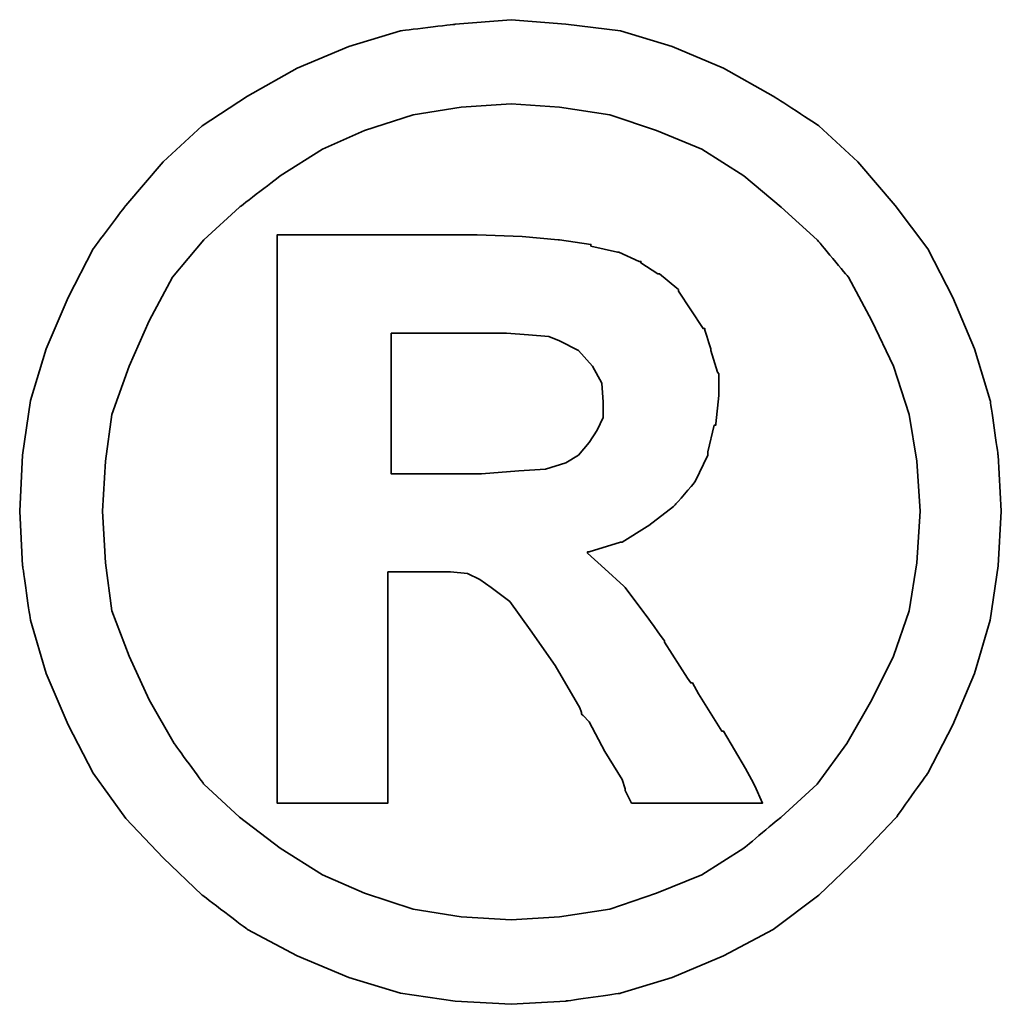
# Model space of a CAD drawing. Header units: millimetres. Extents: x 2891 to 6329, y -1599 to 860.
# Tile 201 of 256: x 3776.61 to 3778.29, y -560.05 to -558.37. Entities that reach past the tile are written whole.
import ezdxf

# ---------------------------------------------------------------- set-up
doc = ezdxf.new("R2010")
doc.units = ezdxf.units.MM
doc.layers.add('DIM', color=4, linetype='CONTINUOUS')
doc.layers.add('layer 1', color=7, linetype='CONTINUOUS')

# ---------------------------------------------------------------- blocks, each defined once
blk = doc.blocks.new('TBI MOTION logo(完整正式版)')
at = {"layer": 'layer 1', "color": 22, "lineweight": 35}
for points, knots in [([(81.20634, 4.98624), (81.20634, 4.98624), (81.18649, 5.32862), (81.18649, 5.32862), (81.18649, 5.32862), (81.18649, 5.32862), (81.13886, 5.66206), (81.13886, 5.66206), (81.13886, 5.66206), (81.13886, 5.66206), (81.04359, 5.97764), (81.04359, 5.97764), (81.04359, 5.97764), (81.04359, 5.97764), (80.91061, 6.29124), (80.91061, 6.29124), (80.91061, 6.29124), (80.91061, 6.29124), (80.75778, 6.58697), (80.75778, 6.58697), (80.75778, 6.58697), (80.75778, 6.58697), (80.5593, 6.85294), (80.5593, 6.85294), (80.5593, 6.85294), (80.5593, 6.85294), (80.33105, 7.1189), (80.33105, 7.1189), (80.33105, 7.1189), (80.33105, 7.1189), (80.09287, 7.33921), (80.09287, 7.33921), (80.09287, 7.33921), (80.09287, 7.33921), (79.815, 7.51982), (79.815, 7.51982), (79.815, 7.51982), (79.815, 7.51982), (79.51133, 7.69051), (79.51133, 7.69051), (79.51133, 7.69051), (79.51133, 7.69051), (79.19773, 7.8235), (79.19773, 7.8235), (79.19773, 7.8235), (79.19773, 7.8235), (78.88215, 7.91877), (78.88215, 7.91877), (78.88215, 7.91877), (78.88215, 7.91877), (78.54871, 7.95846), (78.54871, 7.95846), (78.54871, 7.95846), (78.54871, 7.95846), (78.21526, 7.98625), (78.21526, 7.98625), (78.21526, 7.98625), (78.21526, 7.98625), (77.87388, 7.95846), (77.87388, 7.95846), (77.87388, 7.95846), (77.87388, 7.95846), (77.54044, 7.91877), (77.54044, 7.91877), (77.54044, 7.91877), (77.54044, 7.91877), (77.22485, 7.8235), (77.22485, 7.8235), (77.22485, 7.8235), (77.22485, 7.8235), (76.91027, 7.69051), (76.91027, 7.69051), (76.91027, 7.69051), (76.91027, 7.69051), (76.6056, 7.51982), (76.6056, 7.51982), (76.6056, 7.51982), (76.6056, 7.51982), (76.32972, 7.33921), (76.32972, 7.33921), (76.32972, 7.33921), (76.32972, 7.33921), (76.09154, 7.1189), (76.09154, 7.1189), (76.09154, 7.1189), (76.09154, 7.1189), (75.86329, 6.85294), (75.86329, 6.85294), (75.86329, 6.85294), (75.86329, 6.85294), (75.66382, 6.58697), (75.66382, 6.58697), (75.66382, 6.58697), (75.66382, 6.58697), (75.51099, 6.29124), (75.51099, 6.29124), (75.51099, 6.29124), (75.51099, 6.29124), (75.37702, 5.97764), (75.37702, 5.97764), (75.37702, 5.97764), (75.37702, 5.97764), (75.28175, 5.66206), (75.28175, 5.66206), (75.28175, 5.66206), (75.28175, 5.66206), (75.23411, 5.32862), (75.23411, 5.32862), (75.23411, 5.32862), (75.23411, 5.32862), (75.21625, 4.98624), (75.21625, 4.98624), (75.21625, 4.98624), (75.21625, 4.98624), (75.23411, 4.6528), (75.23411, 4.6528), (75.23411, 4.6528), (75.23411, 4.6528), (75.28175, 4.32035), (75.28175, 4.32035), (75.28175, 4.32035), (75.28175, 4.32035), (75.37702, 3.99583), (75.37702, 3.99583), (75.37702, 3.99583), (75.37702, 3.99583), (75.51099, 3.68224), (75.51099, 3.68224), (75.51099, 3.68224), (75.51099, 3.68224), (75.66382, 3.38749), (75.66382, 3.38749), (75.66382, 3.38749), (75.66382, 3.38749), (75.86329, 3.10963), (75.86329, 3.10963), (75.86329, 3.10963), (75.86329, 3.10963), (76.09154, 2.87145), (76.09154, 2.87145), (76.09154, 2.87145), (76.09154, 2.87145), (76.32972, 2.6432), (76.32972, 2.6432), (76.32972, 2.6432), (76.32972, 2.6432), (76.6056, 2.43381), (76.6056, 2.43381), (76.6056, 2.43381), (76.6056, 2.43381), (76.91027, 2.27205), (76.91027, 2.27205), (76.91027, 2.27205), (76.91027, 2.27205), (77.22485, 2.13906), (77.22485, 2.13906), (77.22485, 2.13906), (77.22485, 2.13906), (77.54044, 2.0438), (77.54044, 2.0438), (77.54044, 2.0438), (77.54044, 2.0438), (77.87388, 1.99616), (77.87388, 1.99616), (77.87388, 1.99616), (77.87388, 1.99616), (78.21526, 1.97631), (78.21526, 1.97631), (78.21526, 1.97631), (78.21526, 1.97631), (78.54871, 1.99616), (78.54871, 1.99616), (78.54871, 1.99616), (78.54871, 1.99616), (78.88215, 2.0438), (78.88215, 2.0438), (78.88215, 2.0438), (78.88215, 2.0438), (79.19773, 2.13906), (79.19773, 2.13906), (79.19773, 2.13906), (79.19773, 2.13906), (79.51133, 2.27205), (79.51133, 2.27205), (79.51133, 2.27205), (79.51133, 2.27205), (79.815, 2.43381), (79.815, 2.43381), (79.815, 2.43381), (79.815, 2.43381), (80.09287, 2.6432), (80.09287, 2.6432), (80.09287, 2.6432), (80.09287, 2.6432), (80.33105, 2.87145), (80.33105, 2.87145), (80.33105, 2.87145), (80.33105, 2.87145), (80.5593, 3.10963), (80.5593, 3.10963), (80.5593, 3.10963), (80.5593, 3.10963), (80.75778, 3.38749), (80.75778, 3.38749), (80.75778, 3.38749), (80.75778, 3.38749), (80.91061, 3.68224), (80.91061, 3.68224), (80.91061, 3.68224), (80.91061, 3.68224), (81.04359, 3.99583), (81.04359, 3.99583), (81.04359, 3.99583), (81.04359, 3.99583), (81.13886, 4.32035), (81.13886, 4.32035), (81.13886, 4.32035), (81.13886, 4.32035), (81.18649, 4.6528), (81.18649, 4.6528), (81.18649, 4.6528), (81.18649, 4.6528), (81.20634, 4.98624), (81.20634, 4.98624)], [0, 0, 0, 0, 0.0178571, 0.0178571, 0.0178571, 0.0178572, 0.0357143, 0.0357143, 0.0357143, 0.0357143, 0.0535714, 0.0535714, 0.0535714, 0.0535714, 0.0714286, 0.0714286, 0.0714286, 0.0714286, 0.0892857, 0.0892857, 0.0892857, 0.0892857, 0.1071429, 0.1071429, 0.1071429, 0.1071429, 0.125, 0.125, 0.125, 0.125, 0.1428571, 0.1428571, 0.1428571, 0.1428572, 0.1607143, 0.1607143, 0.1607143, 0.1607143, 0.1785714, 0.1785714, 0.1785714, 0.1785714, 0.1964286, 0.1964286, 0.1964286, 0.1964286, 0.2142857, 0.2142857, 0.2142857, 0.2142857, 0.2321429, 0.2321429, 0.2321429, 0.2321429, 0.25, 0.25, 0.25, 0.25, 0.2678571, 0.2678571, 0.2678571, 0.2678572, 0.2857143, 0.2857143, 0.2857143, 0.2857143, 0.3035714, 0.3035714, 0.3035714, 0.3035714, 0.3214286, 0.3214286, 0.3214286, 0.3214286, 0.3392857, 0.3392857, 0.3392857, 0.3392857, 0.3571429, 0.3571429, 0.3571429, 0.3571429, 0.375, 0.375, 0.375, 0.375, 0.3928571, 0.3928571, 0.3928571, 0.3928572, 0.4107143, 0.4107143, 0.4107143, 0.4107143, 0.4285714, 0.4285714, 0.4285714, 0.4285714, 0.4464286, 0.4464286, 0.4464286, 0.4464286, 0.4642857, 0.4642857, 0.4642857, 0.4642857, 0.4821429, 0.4821429, 0.4821429, 0.4821429, 0.5, 0.5, 0.5, 0.5, 0.5178571, 0.5178571, 0.5178571, 0.5178572, 0.5357143, 0.5357143, 0.5357143, 0.5357143, 0.5535714, 0.5535714, 0.5535714, 0.5535714, 0.5714286, 0.5714286, 0.5714286, 0.5714286, 0.5892857, 0.5892857, 0.5892857, 0.5892857, 0.6071429, 0.6071429, 0.6071429, 0.6071429, 0.625, 0.625, 0.625, 0.625, 0.6428571, 0.6428571, 0.6428571, 0.6428572, 0.6607143, 0.6607143, 0.6607143, 0.6607143, 0.6785714, 0.6785714, 0.6785714, 0.6785714, 0.6964286, 0.6964286, 0.6964286, 0.6964286, 0.7142857, 0.7142857, 0.7142857, 0.7142857, 0.7321429, 0.7321429, 0.7321429, 0.7321429, 0.75, 0.75, 0.75, 0.75, 0.7678571, 0.7678571, 0.7678571, 0.7678572, 0.7857143, 0.7857143, 0.7857143, 0.7857143, 0.8035714, 0.8035714, 0.8035714, 0.8035714, 0.8214286, 0.8214286, 0.8214286, 0.8214286, 0.8392857, 0.8392857, 0.8392857, 0.8392857, 0.8571429, 0.8571429, 0.8571429, 0.8571429, 0.875, 0.875, 0.875, 0.875, 0.8928571, 0.8928571, 0.8928571, 0.8928572, 0.9107143, 0.9107143, 0.9107143, 0.9107143, 0.9285714, 0.9285714, 0.9285714, 0.9285714, 0.9464286, 0.9464286, 0.9464286, 0.9464286, 0.9642857, 0.9642857, 0.9642857, 0.9642857, 0.9821429, 0.9821429, 0.9821429, 0.9821429, 1, 1, 1, 1]), ([(80.71014, 4.98624), (80.71014, 4.98624), (80.69129, 5.29091), (80.69129, 5.29091), (80.69129, 5.29091), (80.69129, 5.29091), (80.64464, 5.57672), (80.64464, 5.57672), (80.64464, 5.57672), (80.64464, 5.57672), (80.54937, 5.87245), (80.54937, 5.87245), (80.54937, 5.87245), (80.54937, 5.87245), (80.41639, 6.14833), (80.41639, 6.14833), (80.41639, 6.14833), (80.41639, 6.14833), (80.27349, 6.41429), (80.27349, 6.41429), (80.27349, 6.41429), (80.27349, 6.41429), (80.08295, 6.64255), (80.08295, 6.64255), (80.08295, 6.64255), (80.08295, 6.64255), (79.86264, 6.84301), (79.86264, 6.84301), (79.86264, 6.84301), (79.86264, 6.84301), (79.63439, 7.03355), (79.63439, 7.03355), (79.63439, 7.03355), (79.63439, 7.03355), (79.37835, 7.1963), (79.37835, 7.1963), (79.37835, 7.1963), (79.37835, 7.1963), (79.10246, 7.30944), (79.10246, 7.30944), (79.10246, 7.30944), (79.10246, 7.30944), (78.81665, 7.40471), (78.81665, 7.40471), (78.81665, 7.40471), (78.81665, 7.40471), (78.511, 7.45234), (78.511, 7.45234), (78.511, 7.45234), (78.511, 7.45234), (78.21526, 7.47219), (78.21526, 7.47219), (78.21526, 7.47219), (78.21526, 7.47219), (77.9106, 7.45234), (77.9106, 7.45234), (77.9106, 7.45234), (77.9106, 7.45234), (77.61685, 7.40471), (77.61685, 7.40471), (77.61685, 7.40471), (77.61685, 7.40471), (77.32012, 7.30944), (77.32012, 7.30944), (77.32012, 7.30944), (77.32012, 7.30944), (77.06309, 7.1963), (77.06309, 7.1963), (77.06309, 7.1963), (77.06309, 7.1963), (76.80606, 7.03355), (76.80606, 7.03355), (76.80606, 7.03355), (76.80606, 7.03355), (76.55797, 6.84301), (76.55797, 6.84301), (76.55797, 6.84301), (76.55797, 6.84301), (76.34063, 6.64255), (76.34063, 6.64255), (76.34063, 6.64255), (76.34063, 6.64255), (76.1491, 6.41429), (76.1491, 6.41429), (76.1491, 6.41429), (76.1491, 6.41429), (76.0062, 6.14833), (76.0062, 6.14833), (76.0062, 6.14833), (76.0062, 6.14833), (75.88314, 5.87245), (75.88314, 5.87245), (75.88314, 5.87245), (75.88314, 5.87245), (75.77794, 5.57672), (75.77794, 5.57672), (75.77794, 5.57672), (75.77794, 5.57672), (75.73924, 5.29091), (75.73924, 5.29091), (75.73924, 5.29091), (75.73924, 5.29091), (75.72039, 4.98624), (75.72039, 4.98624), (75.72039, 4.98624), (75.72039, 4.98624), (75.73924, 4.67165), (75.73924, 4.67165), (75.73924, 4.67165), (75.73924, 4.67165), (75.77794, 4.37791), (75.77794, 4.37791), (75.77794, 4.37791), (75.77794, 4.37791), (75.88314, 4.10102), (75.88314, 4.10102), (75.88314, 4.10102), (75.88314, 4.10102), (76.0062, 3.83407), (76.0062, 3.83407), (76.0062, 3.83407), (76.0062, 3.83407), (76.15902, 3.56811), (76.15902, 3.56811), (76.15902, 3.56811), (76.15902, 3.56811), (76.34063, 3.32001), (76.34063, 3.32001), (76.34063, 3.32001), (76.34063, 3.32001), (76.55797, 3.11955), (76.55797, 3.11955), (76.55797, 3.11955), (76.55797, 3.11955), (76.80606, 2.92901), (76.80606, 2.92901), (76.80606, 2.92901), (76.80606, 2.92901), (77.06309, 2.76725), (77.06309, 2.76725), (77.06309, 2.76725), (77.06309, 2.76725), (77.32012, 2.65412), (77.32012, 2.65412), (77.32012, 2.65412), (77.32012, 2.65412), (77.61685, 2.55786), (77.61685, 2.55786), (77.61685, 2.55786), (77.61685, 2.55786), (77.9106, 2.51022), (77.9106, 2.51022), (77.9106, 2.51022), (77.9106, 2.51022), (78.21526, 2.49137), (78.21526, 2.49137), (78.21526, 2.49137), (78.21526, 2.49137), (78.511, 2.51022), (78.511, 2.51022), (78.511, 2.51022), (78.511, 2.51022), (78.81665, 2.55786), (78.81665, 2.55786), (78.81665, 2.55786), (78.81665, 2.55786), (79.10246, 2.65412), (79.10246, 2.65412), (79.10246, 2.65412), (79.10246, 2.65412), (79.37835, 2.76725), (79.37835, 2.76725), (79.37835, 2.76725), (79.37835, 2.76725), (79.63439, 2.92901), (79.63439, 2.92901), (79.63439, 2.92901), (79.63439, 2.92901), (79.86264, 3.11955), (79.86264, 3.11955), (79.86264, 3.11955), (79.86264, 3.11955), (80.08295, 3.32001), (80.08295, 3.32001), (80.08295, 3.32001), (80.08295, 3.32001), (80.26356, 3.56811), (80.26356, 3.56811), (80.26356, 3.56811), (80.26356, 3.56811), (80.41639, 3.83407), (80.41639, 3.83407), (80.41639, 3.83407), (80.41639, 3.83407), (80.54937, 4.10102), (80.54937, 4.10102), (80.54937, 4.10102), (80.54937, 4.10102), (80.64464, 4.37791), (80.64464, 4.37791), (80.64464, 4.37791), (80.64464, 4.37791), (80.69129, 4.67165), (80.69129, 4.67165), (80.69129, 4.67165), (80.69129, 4.67165), (80.71014, 4.98624), (80.71014, 4.98624)], [0, 0, 0, 0, 0.0192308, 0.0192308, 0.0192308, 0.0192308, 0.0384615, 0.0384615, 0.0384615, 0.0384615, 0.0576923, 0.0576923, 0.0576923, 0.0576923, 0.0769231, 0.0769231, 0.0769231, 0.0769231, 0.0961538, 0.0961538, 0.0961538, 0.0961539, 0.1153846, 0.1153846, 0.1153846, 0.1153846, 0.1346154, 0.1346154, 0.1346154, 0.1346154, 0.1538462, 0.1538462, 0.1538462, 0.1538462, 0.1730769, 0.1730769, 0.1730769, 0.1730769, 0.1923077, 0.1923077, 0.1923077, 0.1923077, 0.2115385, 0.2115385, 0.2115385, 0.2115385, 0.2307692, 0.2307692, 0.2307692, 0.2307692, 0.25, 0.25, 0.25, 0.25, 0.2692308, 0.2692308, 0.2692308, 0.2692308, 0.2884615, 0.2884615, 0.2884615, 0.2884615, 0.3076923, 0.3076923, 0.3076923, 0.3076923, 0.3269231, 0.3269231, 0.3269231, 0.3269231, 0.3461538, 0.3461538, 0.3461538, 0.3461539, 0.3653846, 0.3653846, 0.3653846, 0.3653846, 0.3846154, 0.3846154, 0.3846154, 0.3846154, 0.4038462, 0.4038462, 0.4038462, 0.4038462, 0.4230769, 0.4230769, 0.4230769, 0.4230769, 0.4423077, 0.4423077, 0.4423077, 0.4423077, 0.4615385, 0.4615385, 0.4615385, 0.4615385, 0.4807692, 0.4807692, 0.4807692, 0.4807692, 0.5, 0.5, 0.5, 0.5, 0.5192308, 0.5192308, 0.5192308, 0.5192308, 0.5384615, 0.5384615, 0.5384615, 0.5384615, 0.5576923, 0.5576923, 0.5576923, 0.5576923, 0.5769231, 0.5769231, 0.5769231, 0.5769231, 0.5961538, 0.5961538, 0.5961538, 0.5961539, 0.6153846, 0.6153846, 0.6153846, 0.6153846, 0.6346154, 0.6346154, 0.6346154, 0.6346154, 0.6538462, 0.6538462, 0.6538462, 0.6538462, 0.6730769, 0.6730769, 0.6730769, 0.6730769, 0.6923077, 0.6923077, 0.6923077, 0.6923077, 0.7115385, 0.7115385, 0.7115385, 0.7115385, 0.7307692, 0.7307692, 0.7307692, 0.7307692, 0.75, 0.75, 0.75, 0.75, 0.7692308, 0.7692308, 0.7692308, 0.7692308, 0.7884615, 0.7884615, 0.7884615, 0.7884615, 0.8076923, 0.8076923, 0.8076923, 0.8076923, 0.8269231, 0.8269231, 0.8269231, 0.8269231, 0.8461538, 0.8461538, 0.8461538, 0.8461539, 0.8653846, 0.8653846, 0.8653846, 0.8653846, 0.8846154, 0.8846154, 0.8846154, 0.8846154, 0.9038462, 0.9038462, 0.9038462, 0.9038462, 0.9230769, 0.9230769, 0.9230769, 0.9230769, 0.9423077, 0.9423077, 0.9423077, 0.9423077, 0.9615385, 0.9615385, 0.9615385, 0.9615385, 0.9807692, 0.9807692, 0.9807692, 0.9807692, 1, 1, 1, 1]), ([(76.78721, 3.2823), (76.78721, 3.2823), (76.78721, 3.32001), (76.78721, 3.32001), (76.78721, 3.32001), (76.78721, 3.32001), (76.78721, 3.42422), (76.78721, 3.42422), (76.78721, 3.42422), (76.78721, 3.42422), (76.78721, 3.59689), (76.78721, 3.59689), (76.78721, 3.59689), (76.78721, 3.59689), (76.78721, 3.80529), (76.78721, 3.80529), (76.78721, 3.80529), (76.78721, 3.80529), (76.78721, 4.0524), (76.78721, 4.0524), (76.78721, 4.0524), (76.78721, 4.0524), (76.78721, 4.32035), (76.78721, 4.32035), (76.78721, 4.32035), (76.78721, 4.32035), (76.78721, 4.92868), (76.78721, 4.92868), (76.78721, 4.92868), (76.78721, 4.92868), (76.78721, 5.53801), (76.78721, 5.53801), (76.78721, 5.53801), (76.78721, 5.53801), (76.78721, 5.82482), (76.78721, 5.82482), (76.78721, 5.82482), (76.78721, 5.82482), (76.78721, 6.07291), (76.78721, 6.07291), (76.78721, 6.07291), (76.78721, 6.07291), (76.78721, 6.30017), (76.78721, 6.30017), (76.78721, 6.30017), (76.78721, 6.30017), (76.78721, 6.45399), (76.78721, 6.45399), (76.78721, 6.45399), (76.78721, 6.45399), (76.78721, 6.5572), (76.78721, 6.5572), (76.78721, 6.5572), (76.78721, 6.5572), (76.78721, 6.59689), (76.78721, 6.59689), (76.78721, 6.59689), (76.78721, 6.59689), (76.78721, 6.67232), (76.78721, 6.67232), (76.78721, 6.67232), (76.78721, 6.67232), (76.8537, 6.67232), (76.8537, 6.67232), (76.8537, 6.67232), (76.8537, 6.67232), (76.87355, 6.67232), (76.87355, 6.67232), (76.87355, 6.67232), (76.87355, 6.67232), (76.91027, 6.67232), (76.91027, 6.67232), (76.91027, 6.67232), (76.91027, 6.67232), (77.04424, 6.67232), (77.04424, 6.67232), (77.04424, 6.67232), (77.04424, 6.67232), (77.22485, 6.67232), (77.22485, 6.67232), (77.22485, 6.67232), (77.22485, 6.67232), (77.43524, 6.67232), (77.43524, 6.67232), (77.43524, 6.67232), (77.43524, 6.67232), (77.65357, 6.67232), (77.65357, 6.67232), (77.65357, 6.67232), (77.65357, 6.67232), (77.82625, 6.67232), (77.82625, 6.67232), (77.82625, 6.67232), (77.82625, 6.67232), (77.94037, 6.67232), (77.94037, 6.67232), (77.94037, 6.67232), (77.94037, 6.67232), (77.97709, 6.67232), (77.97709, 6.67232), (77.97709, 6.67232), (77.97709, 6.67232), (77.99694, 6.67232), (77.99694, 6.67232), (77.99694, 6.67232), (77.99694, 6.67232), (78.00686, 6.67232), (78.00686, 6.67232), (78.00686, 6.67232), (78.00686, 6.67232), (78.28275, 6.6624), (78.28275, 6.6624), (78.28275, 6.6624), (78.28275, 6.6624), (78.50107, 6.64255), (78.50107, 6.64255), (78.50107, 6.64255), (78.50107, 6.64255), (78.511, 6.64255), (78.511, 6.64255), (78.511, 6.64255), (78.511, 6.64255), (78.70154, 6.61476), (78.70154, 6.61476), (78.70154, 6.61476), (78.70154, 6.61476), (78.70154, 6.60483), (78.70154, 6.60483), (78.70154, 6.60483), (78.70154, 6.60483), (78.86429, 6.56713), (78.86429, 6.56713), (78.86429, 6.56713), (78.86429, 6.56713), (78.87223, 6.56713), (78.87223, 6.56713), (78.87223, 6.56713), (78.87223, 6.56713), (78.99727, 6.51056), (78.99727, 6.51056), (78.99727, 6.51056), (78.99727, 6.51056), (79.00719, 6.51056), (79.00719, 6.51056), (79.00719, 6.51056), (79.00719, 6.51056), (79.00719, 6.50162), (79.00719, 6.50162), (79.00719, 6.50162), (79.00719, 6.50162), (79.1104, 6.43415), (79.1104, 6.43415), (79.1104, 6.43415), (79.1104, 6.43415), (79.12132, 6.43415), (79.12132, 6.43415), (79.12132, 6.43415), (79.12132, 6.43415), (79.22552, 6.34781), (79.22552, 6.34781), (79.22552, 6.34781), (79.22552, 6.34781), (79.23544, 6.33888), (79.23544, 6.33888), (79.23544, 6.33888), (79.23544, 6.33888), (79.23544, 6.32895), (79.23544, 6.32895), (79.23544, 6.32895), (79.23544, 6.32895), (79.31087, 6.21483), (79.31087, 6.21483), (79.31087, 6.21483), (79.31087, 6.21483), (79.38629, 6.1007), (79.38629, 6.1007), (79.38629, 6.1007), (79.38629, 6.1007), (79.3972, 6.1007), (79.3972, 6.1007), (79.3972, 6.1007), (79.3972, 6.1007), (79.3972, 6.09078), (79.3972, 6.09078), (79.3972, 6.09078), (79.3972, 6.09078), (79.43392, 5.97764), (79.43392, 5.97764), (79.43392, 5.97764), (79.43392, 5.97764), (79.43392, 5.96772), (79.43392, 5.96772), (79.43392, 5.96772), (79.43392, 5.96772), (79.47362, 5.83474), (79.47362, 5.83474), (79.47362, 5.83474), (79.47362, 5.83474), (79.48156, 5.82482), (79.48156, 5.82482), (79.48156, 5.82482), (79.48156, 5.82482), (79.48156, 5.69977), (79.48156, 5.69977), (79.48156, 5.69977), (79.48156, 5.69977), (79.48156, 5.69183), (79.48156, 5.69183), (79.48156, 5.69183), (79.48156, 5.69183), (79.4637, 5.51915), (79.4637, 5.51915), (79.4637, 5.51915), (79.4637, 5.51915), (79.4637, 5.51122), (79.4637, 5.51122), (79.4637, 5.51122), (79.4637, 5.51122), (79.45377, 5.51122), (79.45377, 5.51122), (79.45377, 5.51122), (79.45377, 5.51122), (79.41507, 5.34847), (79.41507, 5.34847), (79.41507, 5.34847), (79.41507, 5.34847), (79.41507, 5.33854), (79.41507, 5.33854), (79.41507, 5.33854), (79.41507, 5.33854), (79.41507, 5.32862), (79.41507, 5.32862), (79.41507, 5.32862), (79.41507, 5.32862), (79.33865, 5.16785), (79.33865, 5.16785), (79.33865, 5.16785), (79.33865, 5.16785), (79.33071, 5.15693), (79.33071, 5.15693), (79.33071, 5.15693), (79.33071, 5.15693), (79.2156, 5.02495), (79.2156, 5.02495), (79.2156, 5.02495), (79.2156, 5.02495), (79.20567, 5.01502), (79.20567, 5.01502), (79.20567, 5.01502), (79.20567, 5.01502), (79.05483, 4.89991), (79.05483, 4.89991), (79.05483, 4.89991), (79.05483, 4.89991), (79.04491, 4.89197), (79.04491, 4.89197), (79.04491, 4.89197), (79.04491, 4.89197), (78.89208, 4.7967), (78.89208, 4.7967), (78.89208, 4.7967), (78.89208, 4.7967), (78.88215, 4.7967), (78.88215, 4.7967), (78.88215, 4.7967), (78.88215, 4.7967), (78.69161, 4.73913), (78.69161, 4.73913), (78.69161, 4.73913), (78.69161, 4.73913), (78.68169, 4.73913), (78.68169, 4.73913), (78.68169, 4.73913), (78.68169, 4.73913), (78.68169, 4.72921), (78.68169, 4.72921), (78.68169, 4.72921), (78.68169, 4.72921), (78.78688, 4.63394), (78.78688, 4.63394), (78.78688, 4.63394), (78.78688, 4.63394), (78.902, 4.52875), (78.902, 4.52875), (78.902, 4.52875), (78.902, 4.52875), (78.91093, 4.52081), (78.91093, 4.52081), (78.91093, 4.52081), (78.91093, 4.52081), (79.02506, 4.36798), (79.02506, 4.36798), (79.02506, 4.36798), (79.02506, 4.36798), (79.1501, 4.1953), (79.1501, 4.1953), (79.1501, 4.1953), (79.1501, 4.1953), (79.1501, 4.18736), (79.1501, 4.18736), (79.1501, 4.18736), (79.1501, 4.18736), (79.29201, 3.96705), (79.29201, 3.96705), (79.29201, 3.96705), (79.29201, 3.96705), (79.31087, 3.93828), (79.31087, 3.93828), (79.31087, 3.93828), (79.31087, 3.93828), (79.32079, 3.93828), (79.32079, 3.93828), (79.32079, 3.93828), (79.32079, 3.93828), (79.3585, 3.87178), (79.3585, 3.87178), (79.3585, 3.87178), (79.3585, 3.87178), (79.50141, 3.64353), (79.50141, 3.64353), (79.50141, 3.64353), (79.50141, 3.64353), (79.51133, 3.64353), (79.51133, 3.64353), (79.51133, 3.64353), (79.51133, 3.64353), (79.64431, 3.41528), (79.64431, 3.41528), (79.64431, 3.41528), (79.64431, 3.41528), (79.68202, 3.3478), (79.68202, 3.3478), (79.68202, 3.3478), (79.68202, 3.3478), (79.70187, 3.31009), (79.70187, 3.31009), (79.70187, 3.31009), (79.70187, 3.31009), (79.7495, 3.2049), (79.7495, 3.2049), (79.7495, 3.2049), (79.7495, 3.2049), (79.64431, 3.2049), (79.64431, 3.2049), (79.64431, 3.2049), (79.64431, 3.2049), (79.62546, 3.2049), (79.62546, 3.2049), (79.62546, 3.2049), (79.62546, 3.2049), (79.53912, 3.2049), (79.53912, 3.2049), (79.53912, 3.2049), (79.53912, 3.2049), (79.31087, 3.2049), (79.31087, 3.2049), (79.31087, 3.2049), (79.31087, 3.2049), (79.08262, 3.2049), (79.08262, 3.2049), (79.08262, 3.2049), (79.08262, 3.2049), (79.00719, 3.2049), (79.00719, 3.2049), (79.00719, 3.2049), (79.00719, 3.2049), (78.98735, 3.2049), (78.98735, 3.2049), (78.98735, 3.2049), (78.98735, 3.2049), (78.94964, 3.2049), (78.94964, 3.2049), (78.94964, 3.2049), (78.94964, 3.2049), (78.92979, 3.24459), (78.92979, 3.24459), (78.92979, 3.24459), (78.92979, 3.24459), (78.91093, 3.2823), (78.91093, 3.2823), (78.91093, 3.2823), (78.91093, 3.2823), (78.91093, 3.29223), (78.91093, 3.29223), (78.91093, 3.29223), (78.91093, 3.29223), (78.89208, 3.3478), (78.89208, 3.3478), (78.89208, 3.3478), (78.89208, 3.3478), (78.78688, 3.52048), (78.78688, 3.52048), (78.78688, 3.52048), (78.78688, 3.52048), (78.69161, 3.7001), (78.69161, 3.7001), (78.69161, 3.7001), (78.69161, 3.7001), (78.6539, 3.7388), (78.6539, 3.7388), (78.6539, 3.7388), (78.6539, 3.7388), (78.64398, 3.74873), (78.64398, 3.74873), (78.64398, 3.74873), (78.64398, 3.74873), (78.64398, 3.75766), (78.64398, 3.75766), (78.64398, 3.75766), (78.64398, 3.75766), (78.63405, 3.78644), (78.63405, 3.78644), (78.63405, 3.78644), (78.63405, 3.78644), (78.48321, 4.04347), (78.48321, 4.04347), (78.48321, 4.04347), (78.48321, 4.04347), (78.33038, 4.2618), (78.33038, 4.2618), (78.33038, 4.2618), (78.33038, 4.2618), (78.20732, 4.43447), (78.20732, 4.43447), (78.20732, 4.43447), (78.20732, 4.43447), (78.09221, 4.52081), (78.09221, 4.52081), (78.09221, 4.52081), (78.09221, 4.52081), (78.02472, 4.56845), (78.02472, 4.56845), (78.02472, 4.56845), (78.02472, 4.56845), (77.9493, 4.60616), (77.9493, 4.60616), (77.9493, 4.60616), (77.9493, 4.60616), (77.8451, 4.61608), (77.8451, 4.61608), (77.8451, 4.61608), (77.8451, 4.61608), (77.71113, 4.61608), (77.71113, 4.61608), (77.71113, 4.61608), (77.71113, 4.61608), (77.69128, 4.61608), (77.69128, 4.61608), (77.69128, 4.61608), (77.69128, 4.61608), (77.67342, 4.61608), (77.67342, 4.61608), (77.67342, 4.61608), (77.67342, 4.61608), (77.5583, 4.61608), (77.5583, 4.61608), (77.5583, 4.61608), (77.5583, 4.61608), (77.46303, 4.61608), (77.46303, 4.61608), (77.46303, 4.61608), (77.46303, 4.61608), (77.46303, 4.54761), (77.46303, 4.54761), (77.46303, 4.54761), (77.46303, 4.54761), (77.46303, 4.47318), (77.46303, 4.47318), (77.46303, 4.47318), (77.46303, 4.47318), (77.46303, 4.24294), (77.46303, 4.24294), (77.46303, 4.24294), (77.46303, 4.24294), (77.46303, 3.99583), (77.46303, 3.99583), (77.46303, 3.99583), (77.46303, 3.99583), (77.46303, 3.72888), (77.46303, 3.72888), (77.46303, 3.72888), (77.46303, 3.72888), (77.46303, 3.51055), (77.46303, 3.51055), (77.46303, 3.51055), (77.46303, 3.51055), (77.46303, 3.42422), (77.46303, 3.42422), (77.46303, 3.42422), (77.46303, 3.42422), (77.46303, 3.35773), (77.46303, 3.35773), (77.46303, 3.35773), (77.46303, 3.35773), (77.46303, 3.30017), (77.46303, 3.30017), (77.46303, 3.30017), (77.46303, 3.30017), (77.46303, 3.2823), (77.46303, 3.2823), (77.46303, 3.2823), (77.46303, 3.2823), (77.46303, 3.2049), (77.46303, 3.2049), (77.46303, 3.2049), (77.46303, 3.2049), (77.39753, 3.2049), (77.39753, 3.2049), (77.39753, 3.2049), (77.39753, 3.2049), (77.37768, 3.2049), (77.37768, 3.2049), (77.37768, 3.2049), (77.37768, 3.2049), (77.32012, 3.2049), (77.32012, 3.2049), (77.32012, 3.2049), (77.32012, 3.2049), (77.12165, 3.2049), (77.12165, 3.2049), (77.12165, 3.2049), (77.12165, 3.2049), (76.94897, 3.2049), (76.94897, 3.2049), (76.94897, 3.2049), (76.94897, 3.2049), (76.8924, 3.2049), (76.8924, 3.2049), (76.8924, 3.2049), (76.8924, 3.2049), (76.8537, 3.2049), (76.8537, 3.2049), (76.8537, 3.2049), (76.8537, 3.2049), (76.78721, 3.2049), (76.78721, 3.2049), (76.78721, 3.2049), (76.78721, 3.2049), (76.78721, 3.2823), (76.78721, 3.2823)], [0, 0, 0, 0, 0.0074074, 0.0074074, 0.0074074, 0.0074074, 0.0148148, 0.0148148, 0.0148148, 0.0148148, 0.0222222, 0.0222222, 0.0222222, 0.0222222, 0.0296296, 0.0296296, 0.0296296, 0.0296296, 0.037037, 0.037037, 0.037037, 0.037037, 0.0444444, 0.0444444, 0.0444444, 0.0444445, 0.0518519, 0.0518519, 0.0518519, 0.0518519, 0.0592593, 0.0592593, 0.0592593, 0.0592593, 0.0666667, 0.0666667, 0.0666667, 0.0666667, 0.0740741, 0.0740741, 0.0740741, 0.0740741, 0.0814815, 0.0814815, 0.0814815, 0.0814815, 0.0888889, 0.0888889, 0.0888889, 0.0888889, 0.0962963, 0.0962963, 0.0962963, 0.0962963, 0.1037037, 0.1037037, 0.1037037, 0.1037037, 0.1111111, 0.1111111, 0.1111111, 0.1111111, 0.1185185, 0.1185185, 0.1185185, 0.1185185, 0.1259259, 0.1259259, 0.1259259, 0.1259259, 0.1333333, 0.1333333, 0.1333333, 0.1333333, 0.1407407, 0.1407407, 0.1407407, 0.1407408, 0.1481481, 0.1481481, 0.1481481, 0.1481482, 0.1555556, 0.1555556, 0.1555556, 0.1555556, 0.162963, 0.162963, 0.162963, 0.162963, 0.1703704, 0.1703704, 0.1703704, 0.1703704, 0.1777778, 0.1777778, 0.1777778, 0.1777778, 0.1851852, 0.1851852, 0.1851852, 0.1851852, 0.1925926, 0.1925926, 0.1925926, 0.1925926, 0.2, 0.2, 0.2, 0.2, 0.2074074, 0.2074074, 0.2074074, 0.2074074, 0.2148148, 0.2148148, 0.2148148, 0.2148148, 0.2222222, 0.2222222, 0.2222222, 0.2222222, 0.2296296, 0.2296296, 0.2296296, 0.2296296, 0.237037, 0.237037, 0.237037, 0.237037, 0.2444444, 0.2444444, 0.2444444, 0.2444445, 0.2518519, 0.2518519, 0.2518519, 0.2518519, 0.2592593, 0.2592593, 0.2592593, 0.2592593, 0.2666667, 0.2666667, 0.2666667, 0.2666667, 0.2740741, 0.2740741, 0.2740741, 0.2740741, 0.2814815, 0.2814815, 0.2814815, 0.2814815, 0.2888889, 0.2888889, 0.2888889, 0.2888889, 0.2962963, 0.2962963, 0.2962963, 0.2962963, 0.3037037, 0.3037037, 0.3037037, 0.3037037, 0.3111111, 0.3111111, 0.3111111, 0.3111111, 0.3185185, 0.3185185, 0.3185185, 0.3185185, 0.3259259, 0.3259259, 0.3259259, 0.3259259, 0.3333333, 0.3333333, 0.3333333, 0.3333333, 0.3407407, 0.3407407, 0.3407407, 0.3407408, 0.3481481, 0.3481481, 0.3481481, 0.3481482, 0.3555556, 0.3555556, 0.3555556, 0.3555556, 0.362963, 0.362963, 0.362963, 0.362963, 0.3703704, 0.3703704, 0.3703704, 0.3703704, 0.3777778, 0.3777778, 0.3777778, 0.3777778, 0.3851852, 0.3851852, 0.3851852, 0.3851852, 0.3925926, 0.3925926, 0.3925926, 0.3925926, 0.4, 0.4, 0.4, 0.4, 0.4074074, 0.4074074, 0.4074074, 0.4074074, 0.4148148, 0.4148148, 0.4148148, 0.4148148, 0.4222222, 0.4222222, 0.4222222, 0.4222222, 0.4296296, 0.4296296, 0.4296296, 0.4296296, 0.437037, 0.437037, 0.437037, 0.437037, 0.4444444, 0.4444444, 0.4444444, 0.4444445, 0.4518519, 0.4518519, 0.4518519, 0.4518519, 0.4592593, 0.4592593, 0.4592593, 0.4592593, 0.4666667, 0.4666667, 0.4666667, 0.4666667, 0.4740741, 0.4740741, 0.4740741, 0.4740741, 0.4814815, 0.4814815, 0.4814815, 0.4814815, 0.4888889, 0.4888889, 0.4888889, 0.4888889, 0.4962963, 0.4962963, 0.4962963, 0.4962963, 0.5037037, 0.5037037, 0.5037037, 0.5037037, 0.5111111, 0.5111111, 0.5111111, 0.5111111, 0.5185185, 0.5185185, 0.5185185, 0.5185185, 0.5259259, 0.5259259, 0.5259259, 0.5259259, 0.5333333, 0.5333333, 0.5333333, 0.5333333, 0.5407407, 0.5407407, 0.5407407, 0.5407408, 0.5481481, 0.5481481, 0.5481481, 0.5481482, 0.5555556, 0.5555556, 0.5555556, 0.5555556, 0.562963, 0.562963, 0.562963, 0.562963, 0.5703704, 0.5703704, 0.5703704, 0.5703704, 0.5777778, 0.5777778, 0.5777778, 0.5777778, 0.5851852, 0.5851852, 0.5851852, 0.5851852, 0.5925926, 0.5925926, 0.5925926, 0.5925926, 0.6, 0.6, 0.6, 0.6, 0.6074074, 0.6074074, 0.6074074, 0.6074074, 0.6148148, 0.6148148, 0.6148148, 0.6148148, 0.6222222, 0.6222222, 0.6222222, 0.6222222, 0.6296296, 0.6296296, 0.6296296, 0.6296296, 0.637037, 0.637037, 0.637037, 0.637037, 0.6444444, 0.6444444, 0.6444444, 0.6444445, 0.6518519, 0.6518519, 0.6518519, 0.6518519, 0.6592593, 0.6592593, 0.6592593, 0.6592593, 0.6666667, 0.6666667, 0.6666667, 0.6666667, 0.6740741, 0.6740741, 0.6740741, 0.6740741, 0.6814815, 0.6814815, 0.6814815, 0.6814815, 0.6888889, 0.6888889, 0.6888889, 0.6888889, 0.6962963, 0.6962963, 0.6962963, 0.6962963, 0.7037037, 0.7037037, 0.7037037, 0.7037037, 0.7111111, 0.7111111, 0.7111111, 0.7111111, 0.7185185, 0.7185185, 0.7185185, 0.7185185, 0.7259259, 0.7259259, 0.7259259, 0.7259259, 0.7333333, 0.7333333, 0.7333333, 0.7333333, 0.7407407, 0.7407407, 0.7407407, 0.7407408, 0.7481481, 0.7481481, 0.7481481, 0.7481482, 0.7555556, 0.7555556, 0.7555556, 0.7555556, 0.762963, 0.762963, 0.762963, 0.762963, 0.7703704, 0.7703704, 0.7703704, 0.7703704, 0.7777778, 0.7777778, 0.7777778, 0.7777778, 0.7851852, 0.7851852, 0.7851852, 0.7851852, 0.7925926, 0.7925926, 0.7925926, 0.7925926, 0.8, 0.8, 0.8, 0.8, 0.8074074, 0.8074074, 0.8074074, 0.8074074, 0.8148148, 0.8148148, 0.8148148, 0.8148148, 0.8222222, 0.8222222, 0.8222222, 0.8222222, 0.8296296, 0.8296296, 0.8296296, 0.8296296, 0.837037, 0.837037, 0.837037, 0.837037, 0.8444444, 0.8444444, 0.8444444, 0.8444445, 0.8518519, 0.8518519, 0.8518519, 0.8518519, 0.8592593, 0.8592593, 0.8592593, 0.8592593, 0.8666667, 0.8666667, 0.8666667, 0.8666667, 0.8740741, 0.8740741, 0.8740741, 0.8740741, 0.8814815, 0.8814815, 0.8814815, 0.8814815, 0.8888889, 0.8888889, 0.8888889, 0.8888889, 0.8962963, 0.8962963, 0.8962963, 0.8962963, 0.9037037, 0.9037037, 0.9037037, 0.9037037, 0.9111111, 0.9111111, 0.9111111, 0.9111111, 0.9185185, 0.9185185, 0.9185185, 0.9185185, 0.9259259, 0.9259259, 0.9259259, 0.9259259, 0.9333333, 0.9333333, 0.9333333, 0.9333333, 0.9407407, 0.9407407, 0.9407407, 0.9407408, 0.9481481, 0.9481481, 0.9481481, 0.9481482, 0.9555556, 0.9555556, 0.9555556, 0.9555556, 0.962963, 0.962963, 0.962963, 0.962963, 0.9703704, 0.9703704, 0.9703704, 0.9703704, 0.9777778, 0.9777778, 0.9777778, 0.9777778, 0.9851852, 0.9851852, 0.9851852, 0.9851852, 0.9925926, 0.9925926, 0.9925926, 0.9925926, 1, 1, 1, 1]), ([(77.48288, 6.07291), (77.48288, 6.07291), (77.48288, 5.99551), (77.48288, 5.99551), (77.48288, 5.99551), (77.48288, 5.99551), (77.48288, 5.82482), (77.48288, 5.82482), (77.48288, 5.82482), (77.48288, 5.82482), (77.48288, 5.63328), (77.48288, 5.63328), (77.48288, 5.63328), (77.48288, 5.63328), (77.48288, 5.46358), (77.48288, 5.46358), (77.48288, 5.46358), (77.48288, 5.46358), (77.48288, 5.29091), (77.48288, 5.29091), (77.48288, 5.29091), (77.48288, 5.29091), (77.48288, 5.21449), (77.48288, 5.21449), (77.48288, 5.21449), (77.48288, 5.21449), (77.50074, 5.21449), (77.50074, 5.21449), (77.50074, 5.21449), (77.50074, 5.21449), (77.71113, 5.21449), (77.71113, 5.21449), (77.71113, 5.21449), (77.71113, 5.21449), (77.94037, 5.21449), (77.94037, 5.21449), (77.94037, 5.21449), (77.94037, 5.21449), (78.01579, 5.21449), (78.01579, 5.21449), (78.01579, 5.21449), (78.01579, 5.21449), (78.03465, 5.21449), (78.03465, 5.21449), (78.03465, 5.21449), (78.03465, 5.21449), (78.2629, 5.23335), (78.2629, 5.23335), (78.2629, 5.23335), (78.2629, 5.23335), (78.42565, 5.24327), (78.42565, 5.24327), (78.42565, 5.24327), (78.42565, 5.24327), (78.54871, 5.28098), (78.54871, 5.28098), (78.54871, 5.28098), (78.54871, 5.28098), (78.62611, 5.32862), (78.62611, 5.32862), (78.62611, 5.32862), (78.62611, 5.32862), (78.69161, 5.40503), (78.69161, 5.40503), (78.69161, 5.40503), (78.69161, 5.40503), (78.73925, 5.48145), (78.73925, 5.48145), (78.73925, 5.48145), (78.73925, 5.48145), (78.77696, 5.55885), (78.77696, 5.55885), (78.77696, 5.55885), (78.77696, 5.55885), (78.77696, 5.65214), (78.77696, 5.65214), (78.77696, 5.65214), (78.77696, 5.65214), (78.76902, 5.76726), (78.76902, 5.76726), (78.76902, 5.76726), (78.76902, 5.76726), (78.71146, 5.87245), (78.71146, 5.87245), (78.71146, 5.87245), (78.71146, 5.87245), (78.62611, 5.96772), (78.62611, 5.96772), (78.62611, 5.96772), (78.62611, 5.96772), (78.511, 6.02528), (78.511, 6.02528), (78.511, 6.02528), (78.511, 6.02528), (78.44451, 6.05306), (78.44451, 6.05306), (78.44451, 6.05306), (78.44451, 6.05306), (78.32046, 6.06299), (78.32046, 6.06299), (78.32046, 6.06299), (78.32046, 6.06299), (78.18748, 6.07291), (78.18748, 6.07291), (78.18748, 6.07291), (78.18748, 6.07291), (77.99694, 6.07291), (77.99694, 6.07291), (77.99694, 6.07291), (77.99694, 6.07291), (77.97709, 6.07291), (77.97709, 6.07291), (77.97709, 6.07291), (77.97709, 6.07291), (77.90167, 6.07291), (77.90167, 6.07291), (77.90167, 6.07291), (77.90167, 6.07291), (77.69128, 6.07291), (77.69128, 6.07291), (77.69128, 6.07291), (77.69128, 6.07291), (77.50074, 6.07291), (77.50074, 6.07291), (77.50074, 6.07291), (77.50074, 6.07291), (77.48288, 6.07291), (77.48288, 6.07291)], [0, 0, 0, 0, 0.03125, 0.03125, 0.03125, 0.03125, 0.0625, 0.0625, 0.0625, 0.0625, 0.09375, 0.09375, 0.09375, 0.09375, 0.125, 0.125, 0.125, 0.125, 0.15625, 0.15625, 0.15625, 0.15625, 0.1875, 0.1875, 0.1875, 0.1875, 0.21875, 0.21875, 0.21875, 0.21875, 0.25, 0.25, 0.25, 0.25, 0.28125, 0.28125, 0.28125, 0.28125, 0.3125, 0.3125, 0.3125, 0.3125, 0.34375, 0.34375, 0.34375, 0.34375, 0.375, 0.375, 0.375, 0.375, 0.40625, 0.40625, 0.40625, 0.40625, 0.4375, 0.4375, 0.4375, 0.4375, 0.46875, 0.46875, 0.46875, 0.46875, 0.5, 0.5, 0.5, 0.5, 0.53125, 0.53125, 0.53125, 0.53125, 0.5625, 0.5625, 0.5625, 0.5625, 0.59375, 0.59375, 0.59375, 0.59375, 0.625, 0.625, 0.625, 0.625, 0.65625, 0.65625, 0.65625, 0.65625, 0.6875, 0.6875, 0.6875, 0.6875, 0.71875, 0.71875, 0.71875, 0.71875, 0.75, 0.75, 0.75, 0.75, 0.78125, 0.78125, 0.78125, 0.78125, 0.8125, 0.8125, 0.8125, 0.8125, 0.84375, 0.84375, 0.84375, 0.84375, 0.875, 0.875, 0.875, 0.875, 0.90625, 0.90625, 0.90625, 0.90625, 0.9375, 0.9375, 0.9375, 0.9375, 0.96875, 0.96875, 0.96875, 0.96875, 1, 1, 1, 1])]:
    blk.add_open_spline(points, degree=3, knots=knots, dxfattribs=at)

msp = doc.modelspace()

# ---------------------------------------------------------------- block references
at = {"layer": 'DIM', "color": 7, "xscale": 0.2802190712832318, "yscale": 0.2802190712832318, "zscale": 0.2802190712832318}
msp.add_blockref('TBI MOTION logo(完整正式版)', (3755.532, -560.6061), dxfattribs=at)

doc.saveas('drawing.dxf')
